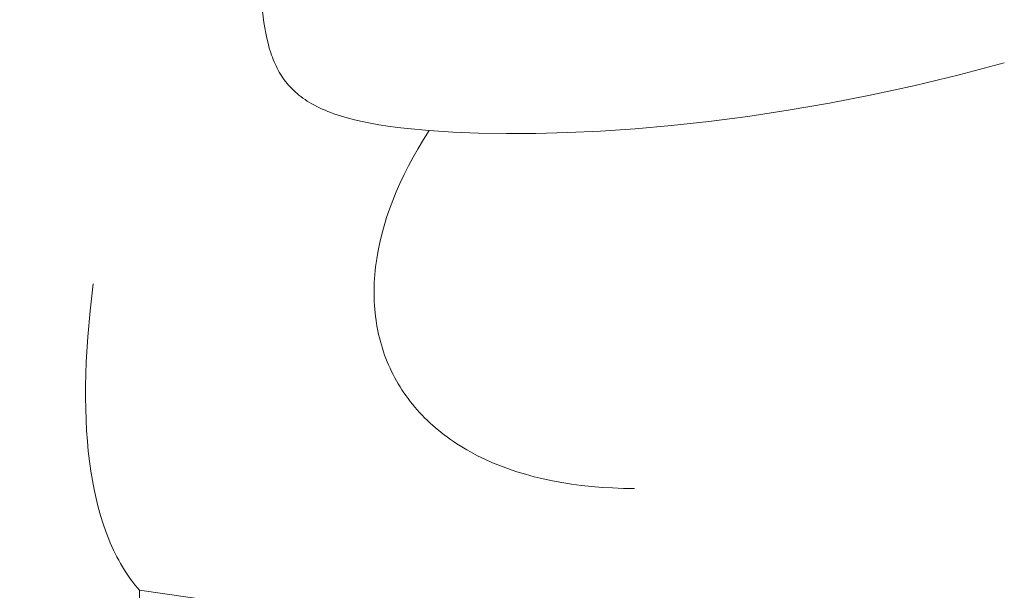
# Model space of a CAD drawing. Header units: millimetres. Extents: x -1459 to 125, y -3469 to 122.
# Tile 161 of 199: x -54.42 to -50.34, y -2947.76 to -2945.39. Entities that reach past the tile are written whole.
import ezdxf

# ---------------------------------------------------------------- set-up
doc = ezdxf.new("R2010")
doc.units = ezdxf.units.MM
doc.header["$MEASUREMENT"] = 0
doc.layers.add('Layer 1', color=7, linetype='Continuous')

msp = doc.modelspace()

# ---------------------------------------------------------------- linework, layer by layer
at = {"layer": 'Layer 1', "color": 5, "lineweight": 9}
for points, knots in [([(-50.3383, -2945.5729), (-50.3383, -2945.5729), (-50.5249, -2945.6224), (-50.5249, -2945.6224), (-50.5249, -2945.6224), (-50.7083, -2945.6665), (-50.7083, -2945.6665), (-50.7083, -2945.6665), (-50.8881, -2945.7056), (-50.8881, -2945.7056), (-50.8881, -2945.7056), (-51.0639, -2945.7398), (-51.0639, -2945.7398), (-51.0639, -2945.7398), (-51.2353, -2945.7693), (-51.2353, -2945.7693), (-51.2353, -2945.7693), (-51.402, -2945.7945), (-51.402, -2945.7945), (-51.402, -2945.7945), (-51.5635, -2945.8154), (-51.5635, -2945.8154), (-51.5635, -2945.8154), (-51.7196, -2945.8325), (-51.7196, -2945.8325), (-51.7196, -2945.8325), (-51.8697, -2945.8458), (-51.8697, -2945.8458), (-51.8697, -2945.8458), (-52.0136, -2945.8556), (-52.0136, -2945.8556), (-52.0136, -2945.8556), (-52.1509, -2945.8621), (-52.1509, -2945.8621), (-52.1509, -2945.8621), (-52.2811, -2945.8656), (-52.2811, -2945.8656), (-52.2811, -2945.8656), (-52.4039, -2945.8663), (-52.4039, -2945.8663), (-52.4039, -2945.8663), (-52.519, -2945.8644), (-52.519, -2945.8644), (-52.519, -2945.8644), (-52.6259, -2945.8601), (-52.6259, -2945.8601), (-52.6259, -2945.8601), (-52.7243, -2945.8537), (-52.7243, -2945.8537), (-52.7243, -2945.8537), (-52.8139, -2945.8454), (-52.8139, -2945.8454), (-52.8139, -2945.8454), (-52.8555, -2945.8405), (-52.8555, -2945.8405), (-52.8555, -2945.8405), (-52.8951, -2945.8351), (-52.8951, -2945.8351), (-52.8951, -2945.8351), (-52.9326, -2945.8292), (-52.9326, -2945.8292), (-52.9326, -2945.8292), (-52.9682, -2945.8228), (-52.9682, -2945.8228), (-52.9682, -2945.8228), (-53.002, -2945.816), (-53.002, -2945.816), (-53.002, -2945.816), (-53.0339, -2945.8086), (-53.0339, -2945.8086), (-53.0339, -2945.8086), (-53.064, -2945.8007), (-53.064, -2945.8007), (-53.064, -2945.8007), (-53.0924, -2945.7923), (-53.0924, -2945.7923), (-53.0924, -2945.7923), (-53.106, -2945.7879), (-53.106, -2945.7879), (-53.106, -2945.7879), (-53.1191, -2945.7834), (-53.1191, -2945.7834), (-53.1191, -2945.7834), (-53.1319, -2945.7787), (-53.1319, -2945.7787), (-53.1319, -2945.7787), (-53.1443, -2945.774), (-53.1443, -2945.774), (-53.1443, -2945.774), (-53.1562, -2945.7691), (-53.1562, -2945.7691), (-53.1562, -2945.7691), (-53.1679, -2945.764), (-53.1679, -2945.764), (-53.1679, -2945.764), (-53.1791, -2945.7588), (-53.1791, -2945.7588), (-53.1791, -2945.7588), (-53.19, -2945.7535), (-53.19, -2945.7535), (-53.19, -2945.7535), (-53.2005, -2945.7481), (-53.2005, -2945.7481), (-53.2005, -2945.7481), (-53.2106, -2945.7425), (-53.2106, -2945.7425), (-53.2106, -2945.7425), (-53.2204, -2945.7368), (-53.2204, -2945.7368), (-53.2204, -2945.7368), (-53.2299, -2945.731), (-53.2299, -2945.731), (-53.2299, -2945.731), (-53.2391, -2945.725), (-53.2391, -2945.725), (-53.2391, -2945.725), (-53.2479, -2945.7189), (-53.2479, -2945.7189), (-53.2479, -2945.7189), (-53.2564, -2945.7126), (-53.2564, -2945.7126), (-53.2564, -2945.7126), (-53.2646, -2945.7063), (-53.2646, -2945.7063), (-53.2646, -2945.7063), (-53.2725, -2945.6997), (-53.2725, -2945.6997), (-53.2725, -2945.6997), (-53.2801, -2945.6931), (-53.2801, -2945.6931), (-53.2801, -2945.6931), (-53.2874, -2945.6863), (-53.2874, -2945.6863), (-53.2874, -2945.6863), (-53.2945, -2945.6794), (-53.2945, -2945.6794), (-53.2945, -2945.6794), (-53.3013, -2945.6723), (-53.3013, -2945.6723), (-53.3013, -2945.6723), (-53.3078, -2945.6651), (-53.3078, -2945.6651), (-53.3078, -2945.6651), (-53.314, -2945.6577), (-53.314, -2945.6577), (-53.314, -2945.6577), (-53.32, -2945.6502), (-53.32, -2945.6502), (-53.32, -2945.6502), (-53.3257, -2945.6426), (-53.3257, -2945.6426), (-53.3257, -2945.6426), (-53.3312, -2945.6348), (-53.3312, -2945.6348), (-53.3312, -2945.6348), (-53.3365, -2945.6269), (-53.3365, -2945.6269), (-53.3365, -2945.6269), (-53.3416, -2945.6189), (-53.3416, -2945.6189), (-53.3416, -2945.6189), (-53.3464, -2945.6107), (-53.3464, -2945.6107), (-53.3464, -2945.6107), (-53.351, -2945.6023), (-53.351, -2945.6023), (-53.351, -2945.6023), (-53.3555, -2945.5938), (-53.3555, -2945.5938), (-53.3555, -2945.5938), (-53.3597, -2945.5852), (-53.3597, -2945.5852), (-53.3597, -2945.5852), (-53.3637, -2945.5764), (-53.3637, -2945.5764), (-53.3637, -2945.5764), (-53.3676, -2945.5675), (-53.3676, -2945.5675), (-53.3676, -2945.5675), (-53.3713, -2945.5585), (-53.3713, -2945.5585), (-53.3713, -2945.5585), (-53.3748, -2945.5492), (-53.3748, -2945.5492), (-53.3748, -2945.5492), (-53.3782, -2945.5399), (-53.3782, -2945.5399), (-53.3782, -2945.5399), (-53.3814, -2945.5304), (-53.3814, -2945.5304), (-53.3814, -2945.5304), (-53.3874, -2945.5109), (-53.3874, -2945.5109), (-53.3874, -2945.5109), (-53.3928, -2945.4909), (-53.3928, -2945.4909), (-53.3928, -2945.4909), (-53.3978, -2945.4702), (-53.3978, -2945.4702), (-53.3978, -2945.4702), (-53.4024, -2945.449), (-53.4024, -2945.449), (-53.4024, -2945.449), (-53.4065, -2945.4272), (-53.4065, -2945.4272), (-53.4065, -2945.4272), (-53.4101, -2945.4048), (-53.4101, -2945.4048), (-53.4101, -2945.4048), (-53.413, -2945.3818), (-53.413, -2945.3818), (-53.413, -2945.3818), (-53.4154, -2945.3582), (-53.4154, -2945.3582), (-53.4154, -2945.3582), (-53.4169, -2945.3342), (-53.4169, -2945.3342), (-53.4169, -2945.3342), (-53.4178, -2945.3095), (-53.4178, -2945.3095), (-53.4178, -2945.3095), (-53.4178, -2945.2844), (-53.4178, -2945.2844), (-53.4178, -2945.2844), (-53.4174, -2945.2716), (-53.4174, -2945.2716), (-53.4174, -2945.2716), (-53.4168, -2945.2587), (-53.4168, -2945.2587), (-53.4168, -2945.2587), (-53.416, -2945.2457), (-53.416, -2945.2457), (-53.416, -2945.2457), (-53.415, -2945.2326), (-53.415, -2945.2326), (-53.415, -2945.2326), (-53.4137, -2945.2193), (-53.4137, -2945.2193), (-53.4137, -2945.2193), (-53.4121, -2945.2059), (-53.4121, -2945.2059), (-53.4121, -2945.2059), (-53.4102, -2945.1924), (-53.4102, -2945.1924), (-53.4102, -2945.1924), (-53.4081, -2945.1788), (-53.4081, -2945.1788), (-53.4081, -2945.1788), (-53.4057, -2945.165), (-53.4057, -2945.165), (-53.4057, -2945.165), (-53.403, -2945.1512), (-53.403, -2945.1512), (-53.403, -2945.1512), (-53.4, -2945.1372), (-53.4, -2945.1372), (-53.4, -2945.1372), (-53.3967, -2945.1231), (-53.3967, -2945.1231), (-53.3967, -2945.1231), (-53.393, -2945.1089), (-53.393, -2945.1089), (-53.393, -2945.1089), (-53.3891, -2945.0946), (-53.3891, -2945.0946), (-53.3891, -2945.0946), (-53.3848, -2945.0802), (-53.3848, -2945.0802), (-53.3848, -2945.0802), (-53.3802, -2945.0657), (-53.3802, -2945.0657), (-53.3802, -2945.0657), (-53.3752, -2945.051), (-53.3752, -2945.051), (-53.3752, -2945.051), (-53.3699, -2945.0363), (-53.3699, -2945.0363), (-53.3699, -2945.0363), (-53.3642, -2945.0215), (-53.3642, -2945.0215), (-53.3642, -2945.0215), (-53.3581, -2945.0065), (-53.3581, -2945.0065), (-53.3581, -2945.0065), (-53.3517, -2944.9915), (-53.3517, -2944.9915), (-53.3517, -2944.9915), (-53.3449, -2944.9763), (-53.3449, -2944.9763), (-53.3449, -2944.9763), (-53.3377, -2944.9611), (-53.3377, -2944.9611), (-53.3377, -2944.9611), (-53.3301, -2944.9458), (-53.3301, -2944.9458), (-53.3301, -2944.9458), (-53.3221, -2944.9303), (-53.3221, -2944.9303), (-53.3221, -2944.9303), (-53.3136, -2944.9148), (-53.3136, -2944.9148), (-53.3136, -2944.9148), (-53.3048, -2944.8992), (-53.3048, -2944.8992), (-53.3048, -2944.8992), (-53.2955, -2944.8835), (-53.2955, -2944.8835), (-53.2955, -2944.8835), (-53.2858, -2944.8677), (-53.2858, -2944.8677), (-53.2858, -2944.8677), (-53.2756, -2944.8518), (-53.2756, -2944.8518), (-53.2756, -2944.8518), (-53.2539, -2944.8198), (-53.2539, -2944.8198), (-53.2539, -2944.8198), (-53.2303, -2944.7874), (-53.2303, -2944.7874), (-53.2303, -2944.7874), (-53.2048, -2944.7547), (-53.2048, -2944.7547), (-53.2048, -2944.7547), (-53.1773, -2944.7217), (-53.1773, -2944.7217), (-53.1773, -2944.7217), (-53.1478, -2944.6884), (-53.1478, -2944.6884), (-53.1478, -2944.6884), (-53.1161, -2944.6547), (-53.1161, -2944.6547), (-53.1161, -2944.6547), (-53.0823, -2944.6209), (-53.0823, -2944.6209), (-53.0823, -2944.6209), (-53.0462, -2944.5867), (-53.0462, -2944.5867), (-53.0462, -2944.5867), (-53.0078, -2944.5523), (-53.0078, -2944.5523)], [0, 0, 0, 0, 0.00885, 0.00885, 0.00885, 0.017699, 0.017699, 0.017699, 0.026549, 0.026549, 0.026549, 0.035398, 0.035398, 0.035398, 0.044248, 0.044248, 0.044248, 0.053097, 0.053097, 0.053097, 0.061947, 0.061947, 0.061947, 0.070796, 0.070796, 0.070796, 0.079646, 0.079646, 0.079646, 0.088496, 0.088496, 0.088496, 0.097345, 0.097345, 0.097345, 0.106195, 0.106195, 0.106195, 0.115044, 0.115044, 0.115044, 0.123894, 0.123894, 0.123894, 0.132743, 0.132743, 0.132743, 0.141593, 0.141593, 0.141593, 0.150442, 0.150442, 0.150442, 0.159292, 0.159292, 0.159292, 0.168142, 0.168142, 0.168142, 0.176991, 0.176991, 0.176991, 0.185841, 0.185841, 0.185841, 0.19469, 0.19469, 0.19469, 0.20354, 0.20354, 0.20354, 0.212389, 0.212389, 0.212389, 0.221239, 0.221239, 0.221239, 0.230088, 0.230088, 0.230088, 0.238938, 0.238938, 0.238938, 0.247788, 0.247788, 0.247788, 0.256637, 0.256637, 0.256637, 0.265487, 0.265487, 0.265487, 0.274336, 0.274336, 0.274336, 0.283186, 0.283186, 0.283186, 0.292035, 0.292035, 0.292035, 0.300885, 0.300885, 0.300885, 0.309735, 0.309735, 0.309735, 0.318584, 0.318584, 0.318584, 0.327434, 0.327434, 0.327434, 0.336283, 0.336283, 0.336283, 0.345133, 0.345133, 0.345133, 0.353982, 0.353982, 0.353982, 0.362832, 0.362832, 0.362832, 0.371681, 0.371681, 0.371681, 0.380531, 0.380531, 0.380531, 0.389381, 0.389381, 0.389381, 0.39823, 0.39823, 0.39823, 0.40708, 0.40708, 0.40708, 0.415929, 0.415929, 0.415929, 0.424779, 0.424779, 0.424779, 0.433628, 0.433628, 0.433628, 0.442478, 0.442478, 0.442478, 0.451327, 0.451327, 0.451327, 0.460177, 0.460177, 0.460177, 0.469027, 0.469027, 0.469027, 0.477876, 0.477876, 0.477876, 0.486726, 0.486726, 0.486726, 0.495575, 0.495575, 0.495575, 0.504425, 0.504425, 0.504425, 0.513274, 0.513274, 0.513274, 0.522124, 0.522124, 0.522124, 0.530973, 0.530973, 0.530973, 0.539823, 0.539823, 0.539823, 0.548673, 0.548673, 0.548673, 0.557522, 0.557522, 0.557522, 0.566372, 0.566372, 0.566372, 0.575221, 0.575221, 0.575221, 0.584071, 0.584071, 0.584071, 0.59292, 0.59292, 0.59292, 0.60177, 0.60177, 0.60177, 0.610619, 0.610619, 0.610619, 0.619469, 0.619469, 0.619469, 0.628319, 0.628319, 0.628319, 0.637168, 0.637168, 0.637168, 0.646018, 0.646018, 0.646018, 0.654867, 0.654867, 0.654867, 0.663717, 0.663717, 0.663717, 0.672566, 0.672566, 0.672566, 0.681416, 0.681416, 0.681416, 0.690265, 0.690265, 0.690265, 0.699115, 0.699115, 0.699115, 0.707965, 0.707965, 0.707965, 0.716814, 0.716814, 0.716814, 0.725664, 0.725664, 0.725664, 0.734513, 0.734513, 0.734513, 0.743363, 0.743363, 0.743363, 0.752212, 0.752212, 0.752212, 0.761062, 0.761062, 0.761062, 0.769912, 0.769912, 0.769912, 0.778761, 0.778761, 0.778761, 0.787611, 0.787611, 0.787611, 0.79646, 0.79646, 0.79646, 0.80531, 0.80531, 0.80531, 0.814159, 0.814159, 0.814159, 0.823009, 0.823009, 0.823009, 0.831858, 0.831858, 0.831858, 0.840708, 0.840708, 0.840708, 0.849558, 0.849558, 0.849558, 0.858407, 0.858407, 0.858407, 0.867257, 0.867257, 0.867257, 0.876106, 0.876106, 0.876106, 0.884956, 0.884956, 0.884956, 0.893805, 0.893805, 0.893805, 0.902655, 0.902655, 0.902655, 0.911504, 0.911504, 0.911504, 0.920354, 0.920354, 0.920354, 0.929204, 0.929204, 0.929204, 0.938053, 0.938053, 0.938053, 0.946903, 0.946903, 0.946903, 0.955752, 0.955752, 0.955752, 0.964602, 0.964602, 0.964602, 0.973451, 0.973451, 0.973451, 0.982301, 0.982301, 0.982301, 0.99115, 0.99115, 0.99115, 1, 1, 1, 1]), ([(-51.8729, -2947.34), (-51.8729, -2947.34), (-51.9185, -2947.3395), (-51.9185, -2947.3395), (-51.9185, -2947.3395), (-51.9632, -2947.338), (-51.9632, -2947.338), (-51.9632, -2947.338), (-52.0071, -2947.3355), (-52.0071, -2947.3355), (-52.0071, -2947.3355), (-52.05, -2947.332), (-52.05, -2947.332), (-52.05, -2947.332), (-52.0921, -2947.3275), (-52.0921, -2947.3275), (-52.0921, -2947.3275), (-52.1332, -2947.3221), (-52.1332, -2947.3221), (-52.1332, -2947.3221), (-52.1734, -2947.3158), (-52.1734, -2947.3158), (-52.1734, -2947.3158), (-52.2127, -2947.3085), (-52.2127, -2947.3085), (-52.2127, -2947.3085), (-52.251, -2947.3003), (-52.251, -2947.3003), (-52.251, -2947.3003), (-52.2885, -2947.2913), (-52.2885, -2947.2913), (-52.2885, -2947.2913), (-52.3249, -2947.2813), (-52.3249, -2947.2813), (-52.3249, -2947.2813), (-52.3604, -2947.2705), (-52.3604, -2947.2705), (-52.3604, -2947.2705), (-52.395, -2947.2588), (-52.395, -2947.2588), (-52.395, -2947.2588), (-52.4286, -2947.2463), (-52.4286, -2947.2463), (-52.4286, -2947.2463), (-52.4612, -2947.2329), (-52.4612, -2947.2329), (-52.4612, -2947.2329), (-52.4928, -2947.2188), (-52.4928, -2947.2188), (-52.4928, -2947.2188), (-52.5234, -2947.2038), (-52.5234, -2947.2038), (-52.5234, -2947.2038), (-52.5531, -2947.1881), (-52.5531, -2947.1881), (-52.5531, -2947.1881), (-52.5675, -2947.1799), (-52.5675, -2947.1799), (-52.5675, -2947.1799), (-52.5817, -2947.1715), (-52.5817, -2947.1715), (-52.5817, -2947.1715), (-52.5957, -2947.163), (-52.5957, -2947.163), (-52.5957, -2947.163), (-52.6094, -2947.1543), (-52.6094, -2947.1543), (-52.6094, -2947.1543), (-52.6228, -2947.1453), (-52.6228, -2947.1453), (-52.6228, -2947.1453), (-52.636, -2947.1362), (-52.636, -2947.1362), (-52.636, -2947.1362), (-52.6489, -2947.127), (-52.6489, -2947.127), (-52.6489, -2947.127), (-52.6616, -2947.1175), (-52.6616, -2947.1175), (-52.6616, -2947.1175), (-52.674, -2947.1078), (-52.674, -2947.1078), (-52.674, -2947.1078), (-52.6862, -2947.098), (-52.6862, -2947.098), (-52.6862, -2947.098), (-52.6981, -2947.088), (-52.6981, -2947.088), (-52.6981, -2947.088), (-52.7097, -2947.0779), (-52.7097, -2947.0779), (-52.7097, -2947.0779), (-52.7211, -2947.0675), (-52.7211, -2947.0675), (-52.7211, -2947.0675), (-52.7322, -2947.057), (-52.7322, -2947.057), (-52.7322, -2947.057), (-52.743, -2947.0463), (-52.743, -2947.0463), (-52.743, -2947.0463), (-52.7536, -2947.0355), (-52.7536, -2947.0355), (-52.7536, -2947.0355), (-52.764, -2947.0244), (-52.764, -2947.0244), (-52.764, -2947.0244), (-52.774, -2947.0133), (-52.774, -2947.0133), (-52.774, -2947.0133), (-52.7838, -2947.0019), (-52.7838, -2947.0019), (-52.7838, -2947.0019), (-52.7933, -2946.9904), (-52.7933, -2946.9904), (-52.7933, -2946.9904), (-52.8026, -2946.9788), (-52.8026, -2946.9788), (-52.8026, -2946.9788), (-52.8116, -2946.9669), (-52.8116, -2946.9669), (-52.8116, -2946.9669), (-52.8203, -2946.955), (-52.8203, -2946.955), (-52.8203, -2946.955), (-52.8288, -2946.9429), (-52.8288, -2946.9429), (-52.8288, -2946.9429), (-52.837, -2946.9306), (-52.837, -2946.9306), (-52.837, -2946.9306), (-52.8449, -2946.9181), (-52.8449, -2946.9181), (-52.8449, -2946.9181), (-52.8525, -2946.9056), (-52.8525, -2946.9056), (-52.8525, -2946.9056), (-52.8599, -2946.8929), (-52.8599, -2946.8929), (-52.8599, -2946.8929), (-52.867, -2946.88), (-52.867, -2946.88), (-52.867, -2946.88), (-52.8738, -2946.867), (-52.8738, -2946.867), (-52.8738, -2946.867), (-52.8804, -2946.8538), (-52.8804, -2946.8538), (-52.8804, -2946.8538), (-52.8866, -2946.8405), (-52.8866, -2946.8405), (-52.8866, -2946.8405), (-52.8926, -2946.8271), (-52.8926, -2946.8271), (-52.8926, -2946.8271), (-52.8983, -2946.8136), (-52.8983, -2946.8136), (-52.8983, -2946.8136), (-52.9038, -2946.7999), (-52.9038, -2946.7999), (-52.9038, -2946.7999), (-52.9089, -2946.786), (-52.9089, -2946.786), (-52.9089, -2946.786), (-52.9138, -2946.7721), (-52.9138, -2946.7721), (-52.9138, -2946.7721), (-52.9184, -2946.758), (-52.9184, -2946.758), (-52.9184, -2946.758), (-52.9227, -2946.7438), (-52.9227, -2946.7438), (-52.9227, -2946.7438), (-52.9267, -2946.7294), (-52.9267, -2946.7294), (-52.9267, -2946.7294), (-52.9304, -2946.715), (-52.9304, -2946.715), (-52.9304, -2946.715), (-52.9339, -2946.7004), (-52.9339, -2946.7004), (-52.9339, -2946.7004), (-52.9371, -2946.6857), (-52.9371, -2946.6857), (-52.9371, -2946.6857), (-52.9399, -2946.6709), (-52.9399, -2946.6709), (-52.9399, -2946.6709), (-52.9425, -2946.6559), (-52.9425, -2946.6559), (-52.9425, -2946.6559), (-52.9448, -2946.6409), (-52.9448, -2946.6409), (-52.9448, -2946.6409), (-52.9469, -2946.6257), (-52.9469, -2946.6257), (-52.9469, -2946.6257), (-52.9486, -2946.6104), (-52.9486, -2946.6104), (-52.9486, -2946.6104), (-52.95, -2946.595), (-52.95, -2946.595), (-52.95, -2946.595), (-52.9512, -2946.5795), (-52.9512, -2946.5795), (-52.9512, -2946.5795), (-52.952, -2946.5639), (-52.952, -2946.5639), (-52.952, -2946.5639), (-52.9526, -2946.5482), (-52.9526, -2946.5482), (-52.9526, -2946.5482), (-52.9528, -2946.5324), (-52.9528, -2946.5324), (-52.9528, -2946.5324), (-52.9528, -2946.5165), (-52.9528, -2946.5165), (-52.9528, -2946.5165), (-52.9525, -2946.5005), (-52.9525, -2946.5005), (-52.9525, -2946.5005), (-52.9518, -2946.4843), (-52.9518, -2946.4843), (-52.9518, -2946.4843), (-52.9509, -2946.4681), (-52.9509, -2946.4681), (-52.9509, -2946.4681), (-52.9497, -2946.4518), (-52.9497, -2946.4518), (-52.9497, -2946.4518), (-52.9482, -2946.4354), (-52.9482, -2946.4354), (-52.9482, -2946.4354), (-52.9463, -2946.4189), (-52.9463, -2946.4189), (-52.9463, -2946.4189), (-52.9418, -2946.3857), (-52.9418, -2946.3857), (-52.9418, -2946.3857), (-52.936, -2946.3521), (-52.936, -2946.3521), (-52.936, -2946.3521), (-52.929, -2946.3182), (-52.929, -2946.3182), (-52.929, -2946.3182), (-52.9208, -2946.284), (-52.9208, -2946.284), (-52.9208, -2946.284), (-52.9114, -2946.2495), (-52.9114, -2946.2495), (-52.9114, -2946.2495), (-52.9007, -2946.2146), (-52.9007, -2946.2146), (-52.9007, -2946.2146), (-52.8888, -2946.1795), (-52.8888, -2946.1795), (-52.8888, -2946.1795), (-52.8756, -2946.1442), (-52.8756, -2946.1442), (-52.8756, -2946.1442), (-52.8612, -2946.1086), (-52.8612, -2946.1086), (-52.8612, -2946.1086), (-52.8455, -2946.0728), (-52.8455, -2946.0728), (-52.8455, -2946.0728), (-52.8285, -2946.0367), (-52.8285, -2946.0367), (-52.8285, -2946.0367), (-52.8103, -2946.0005), (-52.8103, -2946.0005), (-52.8103, -2946.0005), (-52.7907, -2945.964), (-52.7907, -2945.964), (-52.7907, -2945.964), (-52.7699, -2945.9274), (-52.7699, -2945.9274), (-52.7699, -2945.9274), (-52.7478, -2945.8906), (-52.7478, -2945.8906), (-52.7478, -2945.8906), (-52.7243, -2945.8537), (-52.7243, -2945.8537)], [0, 0, 0, 0, 0.010638, 0.010638, 0.010638, 0.021277, 0.021277, 0.021277, 0.031915, 0.031915, 0.031915, 0.042553, 0.042553, 0.042553, 0.053191, 0.053191, 0.053191, 0.06383, 0.06383, 0.06383, 0.074468, 0.074468, 0.074468, 0.085106, 0.085106, 0.085106, 0.095745, 0.095745, 0.095745, 0.106383, 0.106383, 0.106383, 0.117021, 0.117021, 0.117021, 0.12766, 0.12766, 0.12766, 0.138298, 0.138298, 0.138298, 0.148936, 0.148936, 0.148936, 0.159574, 0.159574, 0.159574, 0.170213, 0.170213, 0.170213, 0.180851, 0.180851, 0.180851, 0.191489, 0.191489, 0.191489, 0.202128, 0.202128, 0.202128, 0.212766, 0.212766, 0.212766, 0.223404, 0.223404, 0.223404, 0.234043, 0.234043, 0.234043, 0.244681, 0.244681, 0.244681, 0.255319, 0.255319, 0.255319, 0.265957, 0.265957, 0.265957, 0.276596, 0.276596, 0.276596, 0.287234, 0.287234, 0.287234, 0.297872, 0.297872, 0.297872, 0.308511, 0.308511, 0.308511, 0.319149, 0.319149, 0.319149, 0.329787, 0.329787, 0.329787, 0.340426, 0.340426, 0.340426, 0.351064, 0.351064, 0.351064, 0.361702, 0.361702, 0.361702, 0.37234, 0.37234, 0.37234, 0.382979, 0.382979, 0.382979, 0.393617, 0.393617, 0.393617, 0.404255, 0.404255, 0.404255, 0.414894, 0.414894, 0.414894, 0.425532, 0.425532, 0.425532, 0.43617, 0.43617, 0.43617, 0.446809, 0.446809, 0.446809, 0.457447, 0.457447, 0.457447, 0.468085, 0.468085, 0.468085, 0.478723, 0.478723, 0.478723, 0.489362, 0.489362, 0.489362, 0.5, 0.5, 0.5, 0.510638, 0.510638, 0.510638, 0.521277, 0.521277, 0.521277, 0.531915, 0.531915, 0.531915, 0.542553, 0.542553, 0.542553, 0.553191, 0.553191, 0.553191, 0.56383, 0.56383, 0.56383, 0.574468, 0.574468, 0.574468, 0.585106, 0.585106, 0.585106, 0.595745, 0.595745, 0.595745, 0.606383, 0.606383, 0.606383, 0.617021, 0.617021, 0.617021, 0.62766, 0.62766, 0.62766, 0.638298, 0.638298, 0.638298, 0.648936, 0.648936, 0.648936, 0.659574, 0.659574, 0.659574, 0.670213, 0.670213, 0.670213, 0.680851, 0.680851, 0.680851, 0.691489, 0.691489, 0.691489, 0.702128, 0.702128, 0.702128, 0.712766, 0.712766, 0.712766, 0.723404, 0.723404, 0.723404, 0.734043, 0.734043, 0.734043, 0.744681, 0.744681, 0.744681, 0.755319, 0.755319, 0.755319, 0.765957, 0.765957, 0.765957, 0.776596, 0.776596, 0.776596, 0.787234, 0.787234, 0.787234, 0.797872, 0.797872, 0.797872, 0.808511, 0.808511, 0.808511, 0.819149, 0.819149, 0.819149, 0.829787, 0.829787, 0.829787, 0.840426, 0.840426, 0.840426, 0.851064, 0.851064, 0.851064, 0.861702, 0.861702, 0.861702, 0.87234, 0.87234, 0.87234, 0.882979, 0.882979, 0.882979, 0.893617, 0.893617, 0.893617, 0.904255, 0.904255, 0.904255, 0.914894, 0.914894, 0.914894, 0.925532, 0.925532, 0.925532, 0.93617, 0.93617, 0.93617, 0.946809, 0.946809, 0.946809, 0.957447, 0.957447, 0.957447, 0.968085, 0.968085, 0.968085, 0.978723, 0.978723, 0.978723, 0.989362, 0.989362, 0.989362, 1, 1, 1, 1]), ([(-53.9265, -2947.7631), (-53.9265, -2947.7631), (-53.936, -2947.7519), (-53.936, -2947.7519), (-53.936, -2947.7519), (-53.9453, -2947.7404), (-53.9453, -2947.7404), (-53.9453, -2947.7404), (-53.9543, -2947.7286), (-53.9543, -2947.7286), (-53.9543, -2947.7286), (-53.9632, -2947.7166), (-53.9632, -2947.7166), (-53.9632, -2947.7166), (-53.9719, -2947.7043), (-53.9719, -2947.7043), (-53.9719, -2947.7043), (-53.9803, -2947.6917), (-53.9803, -2947.6917), (-53.9803, -2947.6917), (-53.9886, -2947.6788), (-53.9886, -2947.6788), (-53.9886, -2947.6788), (-53.9966, -2947.6656), (-53.9966, -2947.6656), (-53.9966, -2947.6656), (-54.0045, -2947.6522), (-54.0045, -2947.6522), (-54.0045, -2947.6522), (-54.0121, -2947.6385), (-54.0121, -2947.6385), (-54.0121, -2947.6385), (-54.0196, -2947.6246), (-54.0196, -2947.6246), (-54.0196, -2947.6246), (-54.0268, -2947.6103), (-54.0268, -2947.6103), (-54.0268, -2947.6103), (-54.0338, -2947.5958), (-54.0338, -2947.5958), (-54.0338, -2947.5958), (-54.0406, -2947.581), (-54.0406, -2947.581), (-54.0406, -2947.581), (-54.0472, -2947.5659), (-54.0472, -2947.5659), (-54.0472, -2947.5659), (-54.0536, -2947.5506), (-54.0536, -2947.5506), (-54.0536, -2947.5506), (-54.0658, -2947.519), (-54.0658, -2947.519), (-54.0658, -2947.519), (-54.0772, -2947.4864), (-54.0772, -2947.4864), (-54.0772, -2947.4864), (-54.0877, -2947.4527), (-54.0877, -2947.4527), (-54.0877, -2947.4527), (-54.0974, -2947.4178), (-54.0974, -2947.4178), (-54.0974, -2947.4178), (-54.1063, -2947.3819), (-54.1063, -2947.3819), (-54.1063, -2947.3819), (-54.1144, -2947.3449), (-54.1144, -2947.3449), (-54.1144, -2947.3449), (-54.1216, -2947.3067), (-54.1216, -2947.3067), (-54.1216, -2947.3067), (-54.128, -2947.2675), (-54.128, -2947.2675), (-54.128, -2947.2675), (-54.1336, -2947.2272), (-54.1336, -2947.2272), (-54.1336, -2947.2272), (-54.1384, -2947.1857), (-54.1384, -2947.1857), (-54.1384, -2947.1857), (-54.1423, -2947.1432), (-54.1423, -2947.1432), (-54.1423, -2947.1432), (-54.1454, -2947.0996), (-54.1454, -2947.0996), (-54.1454, -2947.0996), (-54.1477, -2947.0548), (-54.1477, -2947.0548), (-54.1477, -2947.0548), (-54.1492, -2947.009), (-54.1492, -2947.009), (-54.1492, -2947.009), (-54.1499, -2946.962), (-54.1499, -2946.962), (-54.1499, -2946.962), (-54.1497, -2946.914), (-54.1497, -2946.914), (-54.1497, -2946.914), (-54.1469, -2946.8146), (-54.1469, -2946.8146), (-54.1469, -2946.8146), (-54.1408, -2946.7108), (-54.1408, -2946.7108), (-54.1408, -2946.7108), (-54.1313, -2946.6026), (-54.1313, -2946.6026), (-54.1313, -2946.6026), (-54.1186, -2946.49), (-54.1186, -2946.49)], [0, 0, 0, 0, 0.027778, 0.027778, 0.027778, 0.055556, 0.055556, 0.055556, 0.083333, 0.083333, 0.083333, 0.111111, 0.111111, 0.111111, 0.138889, 0.138889, 0.138889, 0.166667, 0.166667, 0.166667, 0.194444, 0.194444, 0.194444, 0.222222, 0.222222, 0.222222, 0.25, 0.25, 0.25, 0.277778, 0.277778, 0.277778, 0.305556, 0.305556, 0.305556, 0.333333, 0.333333, 0.333333, 0.361111, 0.361111, 0.361111, 0.388889, 0.388889, 0.388889, 0.416667, 0.416667, 0.416667, 0.444444, 0.444444, 0.444444, 0.472222, 0.472222, 0.472222, 0.5, 0.5, 0.5, 0.527778, 0.527778, 0.527778, 0.555556, 0.555556, 0.555556, 0.583333, 0.583333, 0.583333, 0.611111, 0.611111, 0.611111, 0.638889, 0.638889, 0.638889, 0.666667, 0.666667, 0.666667, 0.694444, 0.694444, 0.694444, 0.722222, 0.722222, 0.722222, 0.75, 0.75, 0.75, 0.777778, 0.777778, 0.777778, 0.805556, 0.805556, 0.805556, 0.833333, 0.833333, 0.833333, 0.861111, 0.861111, 0.861111, 0.888889, 0.888889, 0.888889, 0.916667, 0.916667, 0.916667, 0.944444, 0.944444, 0.944444, 0.972222, 0.972222, 0.972222, 1, 1, 1, 1]), ([(-62.3665, -2949.596), (-62.3665, -2949.596), (-62.1772, -2950.3141), (-62.1772, -2950.3141), (-62.1772, -2950.3141), (-61.9749, -2951.0055), (-61.9749, -2951.0055), (-61.9749, -2951.0055), (-61.7612, -2951.6702), (-61.7612, -2951.6702), (-61.7612, -2951.6702), (-61.5378, -2952.3083), (-61.5378, -2952.3083), (-61.5378, -2952.3083), (-61.3064, -2952.9198), (-61.3064, -2952.9198), (-61.3064, -2952.9198), (-61.0687, -2953.5048), (-61.0687, -2953.5048), (-61.0687, -2953.5048), (-60.8263, -2954.0634), (-60.8263, -2954.0634), (-60.8263, -2954.0634), (-60.581, -2954.5956), (-60.581, -2954.5956), (-60.581, -2954.5956), (-60.3343, -2955.1016), (-60.3343, -2955.1016), (-60.3343, -2955.1016), (-60.0881, -2955.5813), (-60.0881, -2955.5813), (-60.0881, -2955.5813), (-59.8439, -2956.035), (-59.8439, -2956.035), (-59.8439, -2956.035), (-59.6034, -2956.4625), (-59.6034, -2956.4625), (-59.6034, -2956.4625), (-59.1405, -2957.2398), (-59.1405, -2957.2398), (-59.1405, -2957.2398), (-58.7128, -2957.9137), (-58.7128, -2957.9137), (-58.7128, -2957.9137), (-58.3306, -2958.4863), (-58.3306, -2958.4863), (-58.3306, -2958.4863), (-57.9915, -2958.9661), (-57.9915, -2958.9661), (-57.9915, -2958.9661), (-57.8364, -2959.1743), (-57.8364, -2959.1743), (-57.8364, -2959.1743), (-57.69, -2959.3631), (-57.69, -2959.3631), (-57.69, -2959.3631), (-57.5518, -2959.5336), (-57.5518, -2959.5336), (-57.5518, -2959.5336), (-57.4208, -2959.6872), (-57.4208, -2959.6872), (-57.4208, -2959.6872), (-57.2966, -2959.8251), (-57.2966, -2959.8251), (-57.2966, -2959.8251), (-57.1784, -2959.9485), (-57.1784, -2959.9485), (-57.1784, -2959.9485), (-57.1213, -2960.0052), (-57.1213, -2960.0052), (-57.1213, -2960.0052), (-57.0655, -2960.0587), (-57.0655, -2960.0587), (-57.0655, -2960.0587), (-57.0108, -2960.1092), (-57.0108, -2960.1092), (-57.0108, -2960.1092), (-56.9572, -2960.1569), (-56.9572, -2960.1569), (-56.9572, -2960.1569), (-56.9046, -2960.2019), (-56.9046, -2960.2019), (-56.9046, -2960.2019), (-56.8529, -2960.2444), (-56.8529, -2960.2444), (-56.8529, -2960.2444), (-56.802, -2960.2845), (-56.802, -2960.2845), (-56.802, -2960.2845), (-56.7518, -2960.3224), (-56.7518, -2960.3224), (-56.7518, -2960.3224), (-56.7023, -2960.3582), (-56.7023, -2960.3582), (-56.7023, -2960.3582), (-56.6533, -2960.3922), (-56.6533, -2960.3922), (-56.6533, -2960.3922), (-56.6048, -2960.4244), (-56.6048, -2960.4244), (-56.6048, -2960.4244), (-56.5567, -2960.455), (-56.5567, -2960.455), (-56.5567, -2960.455), (-56.509, -2960.4842), (-56.509, -2960.4842), (-56.509, -2960.4842), (-56.4615, -2960.5119), (-56.4615, -2960.5119), (-56.4615, -2960.5119), (-56.4143, -2960.5383), (-56.4143, -2960.5383), (-56.4143, -2960.5383), (-56.3675, -2960.5634), (-56.3675, -2960.5634), (-56.3675, -2960.5634), (-56.3209, -2960.5872), (-56.3209, -2960.5872), (-56.3209, -2960.5872), (-56.2746, -2960.6097), (-56.2746, -2960.6097), (-56.2746, -2960.6097), (-56.2287, -2960.631), (-56.2287, -2960.631), (-56.2287, -2960.631), (-56.183, -2960.6511), (-56.183, -2960.6511), (-56.183, -2960.6511), (-56.1377, -2960.6701), (-56.1377, -2960.6701), (-56.1377, -2960.6701), (-56.0927, -2960.6879), (-56.0927, -2960.6879), (-56.0927, -2960.6879), (-56.0479, -2960.7047), (-56.0479, -2960.7047), (-56.0479, -2960.7047), (-56.0035, -2960.7204), (-56.0035, -2960.7204), (-56.0035, -2960.7204), (-55.9594, -2960.7351), (-55.9594, -2960.7351), (-55.9594, -2960.7351), (-55.9155, -2960.7489), (-55.9155, -2960.7489), (-55.9155, -2960.7489), (-55.8288, -2960.7736), (-55.8288, -2960.7736), (-55.8288, -2960.7736), (-55.7433, -2960.7948), (-55.7433, -2960.7948), (-55.7433, -2960.7948), (-55.659, -2960.8129), (-55.659, -2960.8129), (-55.659, -2960.8129), (-55.5759, -2960.828), (-55.5759, -2960.828), (-55.5759, -2960.828), (-55.494, -2960.8405), (-55.494, -2960.8405), (-55.494, -2960.8405), (-55.4133, -2960.8507), (-55.4133, -2960.8507), (-55.4133, -2960.8507), (-55.3339, -2960.8588), (-55.3339, -2960.8588), (-55.3339, -2960.8588), (-55.2557, -2960.8651), (-55.2557, -2960.8651), (-55.2557, -2960.8651), (-55.1786, -2960.8699), (-55.1786, -2960.8699), (-55.1786, -2960.8699), (-55.0283, -2960.8757), (-55.0283, -2960.8757), (-55.0283, -2960.8757), (-54.9549, -2960.8765), (-54.9549, -2960.8765), (-54.9549, -2960.8765), (-54.8827, -2960.8758), (-54.8827, -2960.8758), (-54.8827, -2960.8758), (-54.8118, -2960.8735), (-54.8118, -2960.8735), (-54.8118, -2960.8735), (-54.7421, -2960.8695), (-54.7421, -2960.8695), (-54.7421, -2960.8695), (-54.6736, -2960.8637), (-54.6736, -2960.8637), (-54.6736, -2960.8637), (-54.6063, -2960.856), (-54.6063, -2960.856), (-54.6063, -2960.856), (-54.5402, -2960.8463), (-54.5402, -2960.8463), (-54.5402, -2960.8463), (-54.5076, -2960.8407), (-54.5076, -2960.8407), (-54.5076, -2960.8407), (-54.4754, -2960.8345), (-54.4754, -2960.8345), (-54.4754, -2960.8345), (-54.4434, -2960.8278), (-54.4434, -2960.8278), (-54.4434, -2960.8278), (-54.4117, -2960.8205), (-54.4117, -2960.8205), (-54.4117, -2960.8205), (-54.3803, -2960.8127), (-54.3803, -2960.8127), (-54.3803, -2960.8127), (-54.3493, -2960.8043), (-54.3493, -2960.8043), (-54.3493, -2960.8043), (-54.3185, -2960.7952), (-54.3185, -2960.7952), (-54.3185, -2960.7952), (-54.2881, -2960.7856), (-54.2881, -2960.7856), (-54.2881, -2960.7856), (-54.2579, -2960.7753), (-54.2579, -2960.7753), (-54.2579, -2960.7753), (-54.2281, -2960.7645), (-54.2281, -2960.7645), (-54.2281, -2960.7645), (-54.1985, -2960.7529), (-54.1985, -2960.7529), (-54.1985, -2960.7529), (-54.1693, -2960.7407), (-54.1693, -2960.7407), (-54.1693, -2960.7407), (-54.1404, -2960.7279), (-54.1404, -2960.7279), (-54.1404, -2960.7279), (-54.1117, -2960.7143), (-54.1117, -2960.7143), (-54.1117, -2960.7143), (-54.0834, -2960.7001), (-54.0834, -2960.7001), (-54.0834, -2960.7001), (-54.0554, -2960.6851), (-54.0554, -2960.6851), (-54.0554, -2960.6851), (-54.0276, -2960.6695), (-54.0276, -2960.6695), (-54.0276, -2960.6695), (-54.0001, -2960.6532), (-54.0001, -2960.6532), (-54.0001, -2960.6532), (-53.9729, -2960.6362), (-53.9729, -2960.6362), (-53.9729, -2960.6362), (-53.9459, -2960.6185), (-53.9459, -2960.6185), (-53.9459, -2960.6185), (-53.9192, -2960.6001), (-53.9192, -2960.6001), (-53.9192, -2960.6001), (-53.8927, -2960.5809), (-53.8927, -2960.5809), (-53.8927, -2960.5809), (-53.8664, -2960.5612), (-53.8664, -2960.5612), (-53.8664, -2960.5612), (-53.8403, -2960.5407), (-53.8403, -2960.5407), (-53.8403, -2960.5407), (-53.8144, -2960.5195), (-53.8144, -2960.5195), (-53.8144, -2960.5195), (-53.7887, -2960.4976), (-53.7887, -2960.4976), (-53.7887, -2960.4976), (-53.7632, -2960.475), (-53.7632, -2960.475), (-53.7632, -2960.475), (-53.7378, -2960.4518), (-53.7378, -2960.4518), (-53.7378, -2960.4518), (-53.6876, -2960.4031), (-53.6876, -2960.4031), (-53.6876, -2960.4031), (-53.6378, -2960.3517), (-53.6378, -2960.3517), (-53.6378, -2960.3517), (-53.5885, -2960.2975), (-53.5885, -2960.2975), (-53.5885, -2960.2975), (-53.5395, -2960.2406), (-53.5395, -2960.2406), (-53.5395, -2960.2406), (-53.4907, -2960.1809), (-53.4907, -2960.1809), (-53.4907, -2960.1809), (-53.4422, -2960.1183), (-53.4422, -2960.1183), (-53.4422, -2960.1183), (-53.3937, -2960.053), (-53.3937, -2960.053), (-53.3937, -2960.053), (-53.3453, -2959.985), (-53.3453, -2959.985), (-53.3453, -2959.985), (-53.2967, -2959.9141), (-53.2967, -2959.9141), (-53.2967, -2959.9141), (-53.2481, -2959.8403), (-53.2481, -2959.8403), (-53.2481, -2959.8403), (-53.1995, -2959.7625), (-53.1995, -2959.7625), (-53.1995, -2959.7625), (-53.1754, -2959.7217), (-53.1754, -2959.7217), (-53.1754, -2959.7217), (-53.1514, -2959.6794), (-53.1514, -2959.6794), (-53.1514, -2959.6794), (-53.1276, -2959.6356), (-53.1276, -2959.6356), (-53.1276, -2959.6356), (-53.104, -2959.59), (-53.104, -2959.59), (-53.104, -2959.59), (-53.0806, -2959.5425), (-53.0806, -2959.5425), (-53.0806, -2959.5425), (-53.0575, -2959.4929), (-53.0575, -2959.4929), (-53.0575, -2959.4929), (-53.0348, -2959.4411), (-53.0348, -2959.4411), (-53.0348, -2959.4411), (-53.0124, -2959.3869), (-53.0124, -2959.3869), (-53.0124, -2959.3869), (-52.9904, -2959.3302), (-52.9904, -2959.3302), (-52.9904, -2959.3302), (-52.9689, -2959.2709), (-52.9689, -2959.2709), (-52.9689, -2959.2709), (-52.9478, -2959.2087), (-52.9478, -2959.2087), (-52.9478, -2959.2087), (-52.9272, -2959.1436), (-52.9272, -2959.1436), (-52.9272, -2959.1436), (-52.9071, -2959.0753), (-52.9071, -2959.0753), (-52.9071, -2959.0753), (-52.8877, -2959.0038), (-52.8877, -2959.0038), (-52.8877, -2959.0038), (-52.8688, -2958.9288), (-52.8688, -2958.9288), (-52.8688, -2958.9288), (-52.8506, -2958.8502), (-52.8506, -2958.8502), (-52.8506, -2958.8502), (-52.8164, -2958.6817), (-52.8164, -2958.6817), (-52.8164, -2958.6817), (-52.7851, -2958.4971), (-52.7851, -2958.4971), (-52.7851, -2958.4971), (-52.7573, -2958.2951), (-52.7573, -2958.2951), (-52.7573, -2958.2951), (-52.733, -2958.0746), (-52.733, -2958.0746), (-52.733, -2958.0746), (-52.7127, -2957.8342), (-52.7127, -2957.8342), (-52.7127, -2957.8342), (-52.6966, -2957.5728), (-52.6966, -2957.5728), (-52.6966, -2957.5728), (-52.6849, -2957.2898), (-52.6849, -2957.2898), (-52.6849, -2957.2898), (-52.6779, -2956.9869), (-52.6779, -2956.9869), (-52.6779, -2956.9869), (-52.6774, -2956.3304), (-52.6774, -2956.3304), (-52.6774, -2956.3304), (-52.6953, -2955.6218), (-52.6953, -2955.6218), (-52.6953, -2955.6218), (-52.7318, -2954.8796), (-52.7318, -2954.8796), (-52.7318, -2954.8796), (-52.787, -2954.1221), (-52.787, -2954.1221), (-52.787, -2954.1221), (-52.8612, -2953.3677), (-52.8612, -2953.3677), (-52.8612, -2953.3677), (-52.9545, -2952.6348), (-52.9545, -2952.6348), (-52.9545, -2952.6348), (-53.0083, -2952.2822), (-53.0083, -2952.2822), (-53.0083, -2952.2822), (-53.067, -2951.9419), (-53.067, -2951.9419), (-53.067, -2951.9419), (-53.1304, -2951.6156), (-53.1304, -2951.6156), (-53.1304, -2951.6156), (-53.1976, -2951.3028), (-53.1976, -2951.3028), (-53.1976, -2951.3028), (-53.7405, -2949.1634), (-53.7405, -2949.1634), (-53.7405, -2949.1634), (-53.7928, -2948.9257), (-53.7928, -2948.9257), (-53.7928, -2948.9257), (-53.8381, -2948.6911), (-53.8381, -2948.6911), (-53.8381, -2948.6911), (-53.8577, -2948.5746), (-53.8577, -2948.5746), (-53.8577, -2948.5746), (-53.8751, -2948.4586), (-53.8751, -2948.4586), (-53.8751, -2948.4586), (-53.8903, -2948.3428), (-53.8903, -2948.3428), (-53.8903, -2948.3428), (-53.9029, -2948.2271), (-53.9029, -2948.2271), (-53.9029, -2948.2271), (-53.913, -2948.1114), (-53.913, -2948.1114), (-53.913, -2948.1114), (-53.9204, -2947.9956), (-53.9204, -2947.9956), (-53.9204, -2947.9956), (-53.925, -2947.8796), (-53.925, -2947.8796), (-53.925, -2947.8796), (-53.9265, -2947.7631), (-53.9265, -2947.7631), (-53.9265, -2947.7631), (-53.2001, -2947.8678), (-53.2001, -2947.8678)], [0, 0, 0, 0, 0.006667, 0.006667, 0.006667, 0.013333, 0.013333, 0.013333, 0.02, 0.02, 0.02, 0.026667, 0.026667, 0.026667, 0.033333, 0.033333, 0.033333, 0.04, 0.04, 0.04, 0.046667, 0.046667, 0.046667, 0.053333, 0.053333, 0.053333, 0.06, 0.06, 0.06, 0.066667, 0.066667, 0.066667, 0.073333, 0.073333, 0.073333, 0.08, 0.08, 0.08, 0.086667, 0.086667, 0.086667, 0.093333, 0.093333, 0.093333, 0.1, 0.1, 0.1, 0.106667, 0.106667, 0.106667, 0.113333, 0.113333, 0.113333, 0.12, 0.12, 0.12, 0.126667, 0.126667, 0.126667, 0.133333, 0.133333, 0.133333, 0.14, 0.14, 0.14, 0.146667, 0.146667, 0.146667, 0.153333, 0.153333, 0.153333, 0.16, 0.16, 0.16, 0.166667, 0.166667, 0.166667, 0.173333, 0.173333, 0.173333, 0.18, 0.18, 0.18, 0.186667, 0.186667, 0.186667, 0.193333, 0.193333, 0.193333, 0.2, 0.2, 0.2, 0.206667, 0.206667, 0.206667, 0.213333, 0.213333, 0.213333, 0.22, 0.22, 0.22, 0.226667, 0.226667, 0.226667, 0.233333, 0.233333, 0.233333, 0.24, 0.24, 0.24, 0.246667, 0.246667, 0.246667, 0.253333, 0.253333, 0.253333, 0.26, 0.26, 0.26, 0.266667, 0.266667, 0.266667, 0.273333, 0.273333, 0.273333, 0.28, 0.28, 0.28, 0.286667, 0.286667, 0.286667, 0.293333, 0.293333, 0.293333, 0.3, 0.3, 0.3, 0.306667, 0.306667, 0.306667, 0.313333, 0.313333, 0.313333, 0.32, 0.32, 0.32, 0.326667, 0.326667, 0.326667, 0.333333, 0.333333, 0.333333, 0.34, 0.34, 0.34, 0.346667, 0.346667, 0.346667, 0.353333, 0.353333, 0.353333, 0.36, 0.36, 0.36, 0.366667, 0.366667, 0.366667, 0.373333, 0.373333, 0.373333, 0.38, 0.38, 0.38, 0.386667, 0.386667, 0.386667, 0.393333, 0.393333, 0.393333, 0.4, 0.4, 0.4, 0.406667, 0.406667, 0.406667, 0.413333, 0.413333, 0.413333, 0.42, 0.42, 0.42, 0.426667, 0.426667, 0.426667, 0.433333, 0.433333, 0.433333, 0.44, 0.44, 0.44, 0.446667, 0.446667, 0.446667, 0.453333, 0.453333, 0.453333, 0.46, 0.46, 0.46, 0.466667, 0.466667, 0.466667, 0.473333, 0.473333, 0.473333, 0.48, 0.48, 0.48, 0.486667, 0.486667, 0.486667, 0.493333, 0.493333, 0.493333, 0.5, 0.5, 0.5, 0.506667, 0.506667, 0.506667, 0.513333, 0.513333, 0.513333, 0.52, 0.52, 0.52, 0.526667, 0.526667, 0.526667, 0.533333, 0.533333, 0.533333, 0.54, 0.54, 0.54, 0.546667, 0.546667, 0.546667, 0.553333, 0.553333, 0.553333, 0.56, 0.56, 0.56, 0.566667, 0.566667, 0.566667, 0.573333, 0.573333, 0.573333, 0.58, 0.58, 0.58, 0.586667, 0.586667, 0.586667, 0.593333, 0.593333, 0.593333, 0.6, 0.6, 0.6, 0.606667, 0.606667, 0.606667, 0.613333, 0.613333, 0.613333, 0.62, 0.62, 0.62, 0.626667, 0.626667, 0.626667, 0.633333, 0.633333, 0.633333, 0.64, 0.64, 0.64, 0.646667, 0.646667, 0.646667, 0.653333, 0.653333, 0.653333, 0.66, 0.66, 0.66, 0.666667, 0.666667, 0.666667, 0.673333, 0.673333, 0.673333, 0.68, 0.68, 0.68, 0.686667, 0.686667, 0.686667, 0.693333, 0.693333, 0.693333, 0.7, 0.7, 0.7, 0.706667, 0.706667, 0.706667, 0.713333, 0.713333, 0.713333, 0.72, 0.72, 0.72, 0.726667, 0.726667, 0.726667, 0.733333, 0.733333, 0.733333, 0.74, 0.74, 0.74, 0.746667, 0.746667, 0.746667, 0.753333, 0.753333, 0.753333, 0.76, 0.76, 0.76, 0.766667, 0.766667, 0.766667, 0.773333, 0.773333, 0.773333, 0.78, 0.78, 0.78, 0.786667, 0.786667, 0.786667, 0.793333, 0.793333, 0.793333, 0.8, 0.8, 0.8, 0.806667, 0.806667, 0.806667, 0.813333, 0.813333, 0.813333, 0.82, 0.82, 0.82, 0.826667, 0.826667, 0.826667, 0.833333, 0.833333, 0.833333, 0.84, 0.84, 0.84, 0.846667, 0.846667, 0.846667, 0.853333, 0.853333, 0.853333, 0.86, 0.86, 0.86, 0.866667, 0.866667, 0.866667, 0.873333, 0.873333, 0.873333, 0.88, 0.88, 0.88, 0.886667, 0.886667, 0.886667, 0.893333, 0.893333, 0.893333, 0.9, 0.9, 0.9, 0.906667, 0.906667, 0.906667, 0.913333, 0.913333, 0.913333, 0.92, 0.92, 0.92, 0.926667, 0.926667, 0.926667, 0.933333, 0.933333, 0.933333, 0.94, 0.94, 0.94, 0.946667, 0.946667, 0.946667, 0.953333, 0.953333, 0.953333, 0.96, 0.96, 0.96, 0.966667, 0.966667, 0.966667, 0.973333, 0.973333, 0.973333, 0.98, 0.98, 0.98, 0.986667, 0.986667, 0.986667, 0.993333, 0.993333, 0.993333, 1, 1, 1, 1])]:
    msp.add_open_spline(points, degree=3, knots=knots, dxfattribs=at)

doc.saveas('drawing.dxf')
